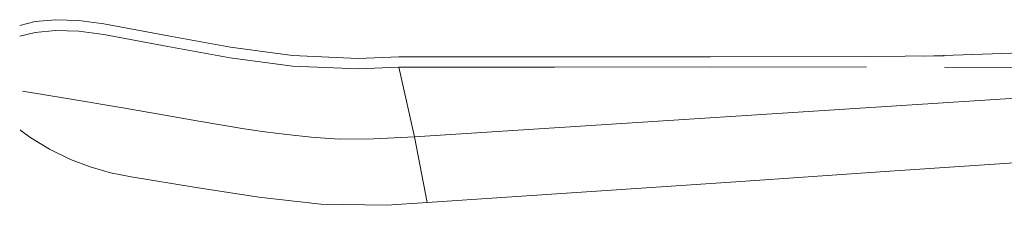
# Model space of a CAD drawing. Header units: millimetres. Extents: x 5494 to 11947, y -2708 to 7544.
# Tile 1 of 16: x 7700 to 8182, y -2399 to -2308. Entities that reach past the tile are written whole.
import ezdxf

# ---------------------------------------------------------------- set-up
doc = ezdxf.new("R2010")
doc.units = ezdxf.units.MM
doc.layers.add('E-ELEC-FIXT', color=7, linetype='Continuous', lineweight=9)

# ---------------------------------------------------------------- blocks, each defined once
blk = doc.blocks.new('AOBA - 33349 AOBA Dark ceiling fan-567936-00 Isometrico PDF')
at = {"layer": 'E-ELEC-FIXT', "color": 251, "lineweight": 15, "true_color": 0x5b5b5b}
for p, q in [((-3429.78, -2310.81), (-3422.17, -2309)), ((-3422.17, -2314.28), (-3429.78, -2316.09)), ((-3263.89, -2326.99), (-3243.92, -2326.23)), ((-3243.92, -2331.35), (-3263.89, -2332.11)), ((-3239.84, -2349.51), (-3243.92, -2331.35)), ((-2778.83, -2336.13), (-3236.26, -2365.47)), ((-3236.26, -2365.47), (-3239.84, -2349.51)), ((-3256.17, -2366.49), (-3236.26, -2365.47)), ((-3229.92, -2397.74), (-3236.26, -2365.47)), ((-3249.77, -2399.06), (-3229.92, -2397.74))]:
    blk.add_line(p, q, dxfattribs=at)
for points in [[(-3422.17, -2309, 0), (-3412.21, -2308.04, 0), (-3400.82, -2308.39, 0), (-3388.6, -2310.04, 0)], [(-3388.6, -2310.04, 0), (-3356.97, -2315.96, 0), (-3326.43, -2321.5, 0), (-3296.02, -2325.63, 0), (-3263.89, -2326.99, 0)], [(-3388.6, -2315.33, 0), (-3400.82, -2313.67, 0), (-3412.21, -2313.32, 0), (-3422.17, -2314.28, 0)], [(-3263.89, -2332.11, 0), (-3296.03, -2330.81, 0), (-3326.53, -2326.74, 0), (-3357.09, -2321.23, 0), (-3388.6, -2315.33, 0)], [(-2986.2, -2325.89, 0), (-2743.33, -2317.53, 0), (-2688.44, -2314.77, 0)], [(-3243.92, -2326.23, 0), (-3167.5, -2326.27, 0), (-3091.08, -2326.2, 0), (-3014.65, -2326.01, 0), (-2976.43, -2325.84, 0)], [(-3014.51, -2331.25, 0), (-3014.52, -2331.25, 0), (-3090.98, -2331.21, 0), (-3167.45, -2331.25, 0), (-3243.92, -2331.35, 0)], [(-2708.83, -2334.22, 0), (-2785.19, -2332.55, 0), (-2861.62, -2331.79, 0), (-2938.06, -2331.41, 0), (-2976.29, -2331.31, 0)], [(-3428.44, -2343.04, 0), (-3406.56, -2346.65, 0), (-3379.22, -2351.26, 0), (-3358.63, -2354.84, 0), (-3342.91, -2357.61, 0), (-3330.4, -2359.78, 0), (-3319.71, -2361.53, 0), (-3309.53, -2363.01, 0), (-3298.85, -2364.35, 0), (-3286.9, -2365.61, 0), (-3273.18, -2366.56, 0), (-3256.17, -2366.49, 0)], [(-3429.6, -2362.07, 0), (-3429.09, -2362.48, 0), (-3424.34, -2366.03, 0)], [(-3229.92, -2397.74, 0), (-3154.31, -2392.63, 0), (-3078.7, -2387.51, 0), (-3003.09, -2382.37, 0), (-2927.47, -2377.21, 0), (-2851.86, -2372.04, 0), (-2776.25, -2366.84, 0), (-2700.64, -2361.63, 0)], [(-3424.34, -2366.03, 0), (-3415.2, -2371.59, 0), (-3404.93, -2376.56, 0)], [(-3404.93, -2376.56, 0), (-3395.25, -2380.25, 0), (-3385.22, -2383.14, 0), (-3375.19, -2385.16, 0)], [(-3375.19, -2385.16, 0), (-3343.21, -2390.25, 0), (-3312.5, -2395.06, 0), (-3282.09, -2398.47, 0), (-3249.77, -2399.06, 0)]]:
    blk.add_polyline3d(points, dxfattribs=at)

msp = doc.modelspace()

# ---------------------------------------------------------------- block references
at = {"layer": 'E-ELEC-FIXT', "color": 251, "lineweight": 15, "true_color": 0x5b5b5b}
msp.add_blockref('AOBA - 33349 AOBA Dark ceiling fan-567936-00 Isometrico PDF', (11129.39, 0), dxfattribs=at)

doc.saveas('drawing.dxf')
